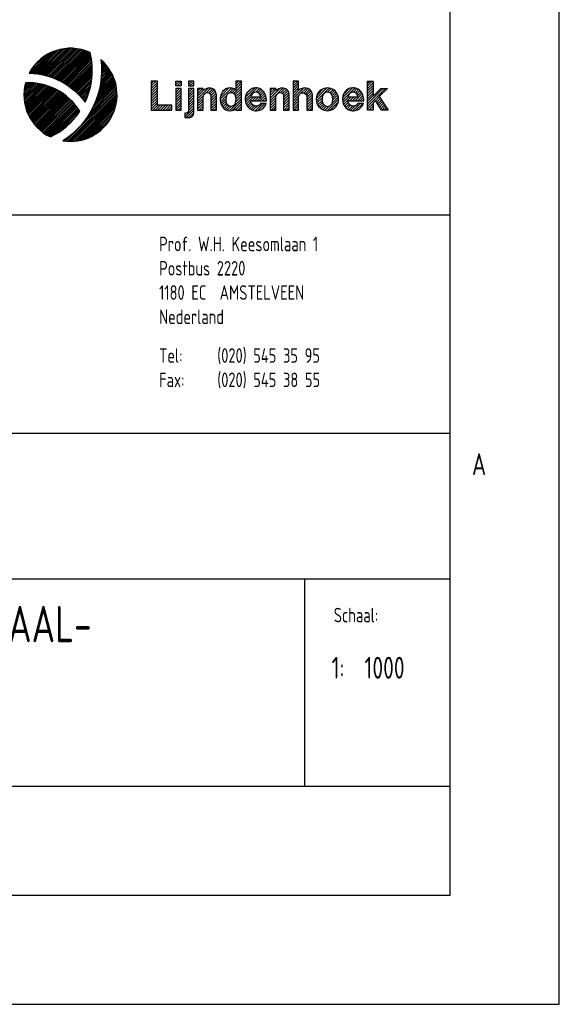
# Model space of a CAD drawing. Extents: x 0 to 1189000, y 0 to 841000.
# Tile 17 of 20: x 1114838 to 1189000, y 0 to 135330. Entities that reach past the tile are written whole.
import ezdxf
from ezdxf.enums import TextEntityAlignment as Align

# ---------------------------------------------------------------- set-up
doc = ezdxf.new("R2010")
doc.units = 0
doc.header["$LTSCALE"] = 10000
doc.header["$MEASUREMENT"] = 0
doc.layers.get('0').update_dxf_attribs({"linetype": 'CONTINUOUS'})
for name, color, linetype in [('101', 7, 'CONTINUOUS'), ('102', 2, 'CONTINUOUS'), ('103', 4, 'CONTINUOUS'), ('_T193299$0$101', 7, 'CONTINUOUS'), ('_T193299$0$102', 2, 'CONTINUOUS'), ('_T193299$0$103', 4, 'CONTINUOUS')]:
    doc.layers.add(name, color=color, linetype=linetype)
doc.styles.add('_T193299$0$ISO', font='ISO', dxfattribs={"width": 0.8})
doc.styles.add('ISO', font='ISO', dxfattribs={"width": 0.8})

# ---------------------------------------------------------------- blocks, each defined once
blk = doc.blocks.new('SHEET_A0')
at = {"layer": '101'}
blk.add_lwpolyline([(0, 0), (1189, 0), (1189, 841), (0, 841)], close=True, dxfattribs=at)
at = {"layer": '103'}
blk.add_lwpolyline([(15, 15), (1174, 15), (1174, 816), (15, 816)], close=True, dxfattribs=at)
at = {"layer": '101', "style": 'ISO', "width": 0.8}
for p in [(1046, 214.2), (1046, 204.2), (1046, 194.2), (1046, 184.2), (1046, 174.2), (1046, 164.2)]:
    blk.add_attdef('DATUM', text='', height=2.5, dxfattribs=at).set_placement(p, align=Align.CENTER)
blk.add_attdef('NAAM', (1039.21, 19.42), '', height=2.5, dxfattribs=at)
at = {"layer": '102', "style": 'ISO', "width": 0.8}
blk.add_text('A', height=3, dxfattribs=at).set_placement((1177, 72.75))
for tag, height, p in [('DOS_NR', 3.5, (80, 809.25)), ('REV.', 2.5, (1030, 214.2)), ('REV.', 2.5, (1030, 204.2)), ('REV.', 2.5, (1030, 194.2)), ('REV.', 2.5, (1030, 184.2)), ('REV.', 2.5, (1030, 174.2)), ('REV.', 2.5, (1030, 164.2))]:
    blk.add_attdef(tag, text='', height=height, dxfattribs=at).set_placement(p, align=Align.CENTER)
for tag, p, height in [('OMSCHRIJVING', (1060, 214.2), 2.5), ('OMSCHRIJVING', (1060, 204.2), 2.5), ('OMSCHRIJVING', (1060, 194.2), 2.5), ('OMSCHRIJVING', (1060, 184.2), 2.5), ('OMSCHRIJVING', (1060, 174.2), 2.5), ('OMSCHRIJVING', (1060, 164.2), 2.5), ('SCHAAL', (1162.23, 44.76), 3)]:
    blk.add_attdef(tag, p, '', height=height, dxfattribs=at)
at = {"layer": '103', "style": 'ISO', "width": 0.8}
for tag, p in [('ONDERDEEL', (1053.97, 49.76)), ('ONDERDEEL', (1053.97, 41.26)), ('ONDERDEEL', (1053.97, 32.76)), ('TEKENINGNUMMER', (1078.12, 19.42))]:
    blk.add_attdef(tag, p, '', height=5, dxfattribs=at)
blk = doc.blocks.new('_T193299', base_point=(1174, 15))
at = {"layer": '_T193299$0$101'}
for p, q in [((1132.92, 126.23), (1133.59, 126.9)), ((1132.92, 126.58), (1133.24, 126.9)), ((1132.92, 125.87), (1133.76, 126.71)), ((1132.92, 125.52), (1133.76, 126.36)), ((1132.92, 125.16), (1133.76, 126)), ((1136.28, 126.4), (1136.78, 126.9)), ((1136.28, 126.76), (1136.42, 126.9)), ((1136.28, 125.7), (1136.44, 125.86)), ((1136.28, 125.34), (1136.8, 125.86)), ((1136.47, 126.24), (1137.02, 126.79)), ((1136.82, 126.24), (1137.02, 126.44)), ((1138.03, 126.39), (1138.55, 126.9)), ((1138.03, 126.74), (1138.19, 126.9)), ((1138.03, 125.33), (1138.57, 125.86)), ((1138.03, 125.68), (1138.21, 125.86)), ((1138.24, 126.24), (1138.76, 126.76)), ((1138.59, 126.24), (1138.76, 126.41)), ((1139.28, 124.45), (1140.75, 125.93)), ((1139.28, 125.16), (1139.98, 125.87)), ((1139.28, 125.51), (1139.63, 125.87)), ((1140.43, 125.25), (1141.11, 125.93)), ((1143.95, 125.94), (1142.4, 124.39)), ((1142.44, 124.78), (1143.6, 125.95)), ((1143.61, 125.25), (1144.22, 125.86)), ((1144.25, 125.18), (1145.3, 126.23)), ((1145.3, 125.88), (1144.42, 125)), ((1144.91, 126.9), (1144.55, 126.54)), ((1144.55, 126.19), (1145.27, 126.9)), ((1144.55, 126.9), (1144.56, 126.9)), ((1145.3, 126.59), (1144.55, 125.84)), ((1145.84, 124.29), (1147.49, 125.95)), ((1145.85, 124.66), (1147.15, 125.96)), ((1147.27, 125.37), (1147.78, 125.88)), ((1149.28, 124.2), (1151.02, 125.94)), ((1149.28, 124.55), (1150.63, 125.91)), ((1149.28, 125.26), (1149.89, 125.87)), ((1149.28, 125.61), (1149.53, 125.87)), ((1150.73, 125.29), (1151.3, 125.87)), ((1152.4, 126.61), (1152.69, 126.9)), ((1152.4, 126.25), (1153.05, 126.9)), ((1152.4, 125.9), (1153.16, 126.66)), ((1152.4, 125.55), (1153.16, 126.31)), ((1152.4, 125.19), (1153.16, 125.95)), ((1152.4, 124.49), (1153.84, 125.93)), ((1153.45, 125.18), (1154.2, 125.94)), ((1153.87, 125.25), (1154.48, 125.86)), ((1155.6, 124.51), (1157.05, 125.95)), ((1155.61, 124.17), (1157.38, 125.94)), ((1155.7, 124.96), (1156.6, 125.86)), ((1157.16, 125.36), (1157.66, 125.86)), ((1159.2, 124.58), (1160.59, 125.96)), ((1159.2, 124.22), (1160.92, 125.94)), ((1159.32, 125.05), (1160.14, 125.87)), ((1162.64, 126.59), (1162.95, 126.9)), ((1162.64, 126.24), (1163.3, 126.9)), ((1162.64, 125.89), (1163.4, 126.65)), ((1162.64, 125.53), (1163.4, 126.3)), ((1162.64, 125.18), (1163.4, 125.95)), ((1162.64, 123.77), (1164.74, 125.87)), ((1162.64, 123.41), (1165.1, 125.87)), ((1132.92, 124.81), (1133.76, 125.65)), ((1132.92, 124.46), (1133.76, 125.3)), ((1132.92, 124.1), (1133.76, 124.94)), ((1132.92, 123.75), (1133.76, 124.59)), ((1136.28, 124.99), (1137.02, 125.73)), ((1136.28, 124.64), (1137.02, 125.37)), ((1136.28, 124.28), (1137.02, 125.02)), ((1136.28, 123.93), (1137.02, 124.67)), ((1138.03, 124.97), (1138.76, 125.7)), ((1138.03, 124.62), (1138.76, 125.35)), ((1138.03, 124.27), (1138.76, 125)), ((1138.03, 123.91), (1138.76, 124.64)), ((1139.28, 124.81), (1140.11, 125.64)), ((1139.28, 124.1), (1140.1, 124.92)), ((1139.28, 123.75), (1140.05, 124.52)), ((1140.81, 125.27), (1141.37, 125.84)), ((1141.01, 125.13), (1141.58, 125.69)), ((1141.11, 124.87), (1141.74, 125.5)), ((1141.11, 124.52), (1141.85, 125.25)), ((1141.11, 124.17), (1141.88, 124.93)), ((1141.11, 123.82), (1141.88, 124.58)), ((1142.42, 124.06), (1143.27, 124.91)), ((1142.65, 125.35), (1143.06, 125.76)), ((1144.45, 125.74), (1144, 125.29)), ((1144.52, 124.74), (1145.3, 125.52)), ((1144.54, 124.05), (1145.3, 124.82)), ((1145.3, 125.17), (1144.57, 124.44)), ((1145.89, 123.99), (1146.62, 124.73)), ((1145.98, 123.73), (1146.98, 124.73)), ((1146.03, 125.19), (1146.65, 125.81)), ((1146.79, 124.18), (1147.33, 124.73)), ((1147.14, 124.18), (1147.69, 124.73)), ((1147.5, 124.18), (1148.53, 125.22)), ((1147.56, 125.31), (1148.02, 125.76)), ((1147.77, 125.16), (1148.22, 125.61)), ((1147.85, 124.18), (1148.64, 124.97)), ((1147.9, 124.94), (1148.39, 125.43)), ((1148.2, 124.18), (1148.71, 124.69)), ((1149.28, 124.9), (1150.05, 125.68)), ((1149.28, 123.84), (1150.05, 124.61)), ((1150.97, 125.18), (1151.53, 125.74)), ((1151.1, 124.96), (1151.7, 125.56)), ((1151.11, 124.62), (1151.82, 125.33)), ((1151.11, 124.27), (1151.88, 125.03)), ((1151.11, 123.91), (1151.88, 124.68)), ((1152.4, 124.84), (1153.19, 125.63)), ((1152.4, 124.13), (1153.26, 125)), ((1152.4, 123.78), (1153.16, 124.54)), ((1154.11, 125.14), (1154.7, 125.73)), ((1154.26, 124.94), (1154.87, 125.55)), ((1154.32, 124.64), (1155, 125.32)), ((1154.32, 124.29), (1155.08, 125.04)), ((1154.32, 123.93), (1155.09, 124.7)), ((1155.68, 123.88), (1156.41, 124.61)), ((1157.44, 125.29), (1157.9, 125.75)), ((1157.64, 125.14), (1158.11, 125.61)), ((1157.78, 124.92), (1158.29, 125.43)), ((1157.78, 123.86), (1158.64, 124.72)), ((1157.86, 124.65), (1158.44, 125.23)), ((1157.88, 124.31), (1158.56, 124.99)), ((1159.26, 123.93), (1160.06, 124.73)), ((1159.36, 123.67), (1160.41, 124.73)), ((1160.22, 124.18), (1160.77, 124.73)), ((1160.58, 124.18), (1161.12, 124.73)), ((1160.7, 125.37), (1161.19, 125.86)), ((1160.93, 124.18), (1161.92, 125.17)), ((1160.97, 125.29), (1161.42, 125.73)), ((1161.16, 125.12), (1161.62, 125.58)), ((1161.28, 124.88), (1161.79, 125.39)), ((1161.29, 124.18), (1162.02, 124.92)), ((1161.64, 124.18), (1162.08, 124.63)), ((1162.64, 124.83), (1163.4, 125.59)), ((1162.64, 124.47), (1163.4, 125.24)), ((1162.64, 124.12), (1163.4, 124.89)), ((1163.77, 124.19), (1164.29, 124.71)), ((1132.92, 123.4), (1133.76, 124.24)), ((1132.92, 123.04), (1133.76, 123.88)), ((1133.13, 122.9), (1133.81, 123.58)), ((1133.48, 122.9), (1134.16, 123.58)), ((1133.84, 122.9), (1134.52, 123.58)), ((1134.19, 122.9), (1134.87, 123.58)), ((1134.54, 122.9), (1135.22, 123.58)), ((1134.9, 122.9), (1135.58, 123.58)), ((1135.25, 122.9), (1135.76, 123.41)), ((1136.28, 123.57), (1137.02, 124.31)), ((1136.28, 123.22), (1137.02, 123.96)), ((1136.31, 122.9), (1137.02, 123.61)), ((1136.67, 122.9), (1137.02, 123.25)), ((1137.52, 121.99), (1138.76, 123.23)), ((1138.03, 123.56), (1138.76, 124.29)), ((1138.03, 123.21), (1138.76, 123.94)), ((1138.03, 122.85), (1138.76, 123.58)), ((1139.28, 123.39), (1140.05, 124.16)), ((1139.28, 123.04), (1140.05, 123.81)), ((1139.49, 122.9), (1140.05, 123.46)), ((1141.11, 123.46), (1141.88, 124.23)), ((1141.88, 123.87), (1141.11, 123.11)), ((1141.88, 123.52), (1141.29, 122.93)), ((1141.88, 123.16), (1141.62, 122.9)), ((1143.17, 124.45), (1142.49, 123.78)), ((1142.59, 123.53), (1143.18, 124.11)), ((1143.26, 123.84), (1142.73, 123.31)), ((1142.91, 123.13), (1143.41, 123.63)), ((1143.63, 123.5), (1143.11, 122.98)), ((1143.36, 122.88), (1143.94, 123.46)), ((1143.66, 122.82), (1145.3, 124.46)), ((1144.04, 122.85), (1145.3, 124.11)), ((1144.55, 123), (1145.3, 123.76)), ((1144.8, 122.9), (1145.3, 123.4)), ((1146.1, 123.5), (1146.63, 124.02)), ((1146.25, 123.3), (1146.74, 123.78)), ((1146.44, 123.12), (1146.91, 123.6)), ((1146.65, 122.98), (1147.15, 123.48)), ((1146.9, 122.88), (1147.47, 123.45)), ((1147.19, 122.82), (1148.19, 123.82)), ((1147.56, 122.83), (1148.55, 123.82)), ((1148.13, 123.05), (1148.55, 123.47)), ((1148.56, 124.18), (1148.75, 124.38)), ((1149.28, 123.49), (1150.05, 124.26)), ((1149.28, 123.13), (1150.05, 123.91)), ((1149.4, 122.9), (1150.05, 123.55)), ((1149.75, 122.9), (1150.05, 123.2)), ((1151.11, 123.56), (1151.88, 124.32)), ((1151.11, 123.2), (1151.88, 123.97)), ((1151.17, 122.9), (1151.88, 123.62)), ((1151.52, 122.9), (1151.88, 123.26)), ((1152.4, 123.43), (1153.16, 124.19)), ((1152.4, 123.07), (1153.16, 123.83)), ((1152.58, 122.9), (1153.16, 123.48)), ((1154.32, 123.58), (1155.09, 124.35)), ((1154.32, 123.22), (1155.09, 123.99)), ((1154.35, 122.9), (1155.09, 123.64)), ((1154.7, 122.9), (1155.09, 123.29)), ((1155.78, 123.63), (1156.4, 124.24)), ((1155.92, 123.41), (1156.46, 123.95)), ((1156.09, 123.23), (1156.57, 123.71)), ((1156.29, 123.07), (1156.74, 123.53)), ((1156.51, 122.95), (1156.99, 123.43)), ((1156.78, 122.86), (1157.37, 123.45)), ((1157.09, 122.82), (1158.67, 124.4)), ((1157.48, 122.86), (1158.63, 124)), ((1159.49, 123.45), (1160, 123.96)), ((1159.65, 123.26), (1160.13, 123.73)), ((1159.84, 123.09), (1160.32, 123.57)), ((1160.06, 122.96), (1160.57, 123.46)), ((1160.32, 122.86), (1160.93, 123.47)), ((1160.62, 122.81), (1161.63, 123.82)), ((1161.01, 122.85), (1161.98, 123.82)), ((1161.99, 124.18), (1162.12, 124.31)), ((1162.64, 123.06), (1163.4, 123.83)), ((1162.83, 122.9), (1163.4, 123.47)), ((1163.9, 123.97), (1164.43, 124.5)), ((1164.04, 123.75), (1164.57, 124.29)), ((1164.17, 123.54), (1164.71, 124.07)), ((1164.31, 123.32), (1164.85, 123.86)), ((1164.44, 123.1), (1164.99, 123.65)), ((1164.6, 122.9), (1165.13, 123.44)), ((1164.96, 122.9), (1165.27, 123.22)), ((1135.61, 122.9), (1135.76, 123.05)), ((1137.52, 122.34), (1137.68, 122.5)), ((1137.76, 121.88), (1138.76, 122.88)), ((1138.12, 121.88), (1138.76, 122.52)), ((1139.85, 122.9), (1140.05, 123.1)), ((1145.16, 122.9), (1145.3, 123.05)), ((1145.16, 122.9), (1145.3, 123.05)), ((1151.87, 122.9), (1151.88, 122.91)), ((1152.93, 122.9), (1153.16, 123.13)), ((1155.06, 122.9), (1155.09, 122.93)), ((1163.19, 122.9), (1163.4, 123.12)), ((1165.31, 122.9), (1165.42, 123.01))]:
    blk.add_line(p, q, dxfattribs=at)
at = {"layer": '_T193299$0$101', "linetype": 'BYBLOCK'}
for points in [[(1132.92, 122.9), (1135.76, 122.9), (1135.76, 123.58), (1133.76, 123.58), (1133.76, 126.9), (1132.92, 126.9)], [(1136.28, 126.24), (1136.28, 126.9), (1137.02, 126.9), (1137.02, 126.24)], [(1136.28, 125.86), (1136.28, 122.9), (1137.02, 122.9), (1137.02, 125.86)], [(1138.03, 126.9), (1138.03, 126.24), (1138.76, 126.24), (1138.76, 126.9)], [(1163.4, 126.9), (1163.4, 124.8), (1164.45, 125.87), (1165.39, 125.87), (1164.26, 124.76), (1165.49, 122.9), (1164.57, 122.9), (1163.74, 124.23), (1163.4, 123.91), (1163.4, 122.9), (1162.64, 122.9), (1162.64, 126.9)]]:
    blk.add_lwpolyline(points, close=True, dxfattribs=at)
for points in [[(1138.03, 122.8, -0.414214), (1137.73, 122.5), (1137.52, 122.5), (1137.52, 121.88), (1138.13, 121.88, 0.414214), (1138.76, 122.51), (1138.76, 125.86), (1138.03, 125.86)], [(1141.88, 122.9), (1141.88, 125.01, 0.416668), (1140.93, 125.94, 0.189451), (1140.05, 125.59), (1140.05, 125.87), (1139.28, 125.87), (1139.28, 122.9), (1140.05, 122.9), (1140.05, 124.68, -0.37922), (1140.6, 125.3, -0.451305), (1141.11, 124.84), (1141.11, 122.9)], [(1145.3, 122.9), (1145.3, 126.9), (1144.55, 126.9), (1144.55, 125.66, 0.495503), (1142.57, 125.19, 0.210604), (1142.56, 123.59, 0.490342), (1144.55, 123.09), (1144.55, 122.9)], [(1146.6, 124.18), (1148.76, 124.18, 0.090451), (1148.62, 125.02, 0.624143), (1146.1, 125.31, 0.3191), (1146.19, 123.37, 0.599863), (1148.72, 123.82), (1147.94, 123.82, -0.218164), (1147.55, 123.47, -0.474648)], [(1151.88, 122.9), (1151.88, 125.01, 0.416668), (1150.93, 125.94, 0.189451), (1150.05, 125.59), (1150.05, 125.87), (1149.28, 125.87), (1149.28, 122.9), (1150.05, 122.9), (1150.05, 124.68, -0.37922), (1150.6, 125.3, -0.451305), (1151.11, 124.84), (1151.11, 122.9)], [(1153.16, 126.9), (1152.4, 126.9), (1152.4, 122.9), (1153.16, 122.9), (1153.16, 124.56, -0.070055), (1153.2, 124.86, -0.869069), (1154.32, 124.7), (1154.32, 122.9), (1155.09, 122.9), (1155.09, 124.89, 0.152909), (1154.89, 125.52, 0.200432), (1154.25, 125.93, 0.233773), (1153.16, 125.6)], [(1155.69, 123.83, 0.704854), (1158.58, 123.83, 0.173121), (1158.58, 124.94, 0.704854), (1155.69, 124.94, 0.173121)], [(1159.96, 124.18), (1162.12, 124.18, 0.090451), (1161.98, 125.02, 0.624143), (1159.46, 125.31, 0.3191), (1159.55, 123.37, 0.599863), (1162.08, 123.82), (1161.3, 123.82, -0.218164), (1160.91, 123.47, -0.474648)], [(1143.26, 124.88, 0.166496), (1143.23, 123.93, 0.735157), (1144.5, 123.92, 0.167256), (1144.48, 124.87, 0.693215)], [(1147.94, 124.73, 0.590952), (1146.96, 125.27, 0.218728), (1146.6, 124.73)], [(1156.51, 123.82, 0.649813), (1157.76, 123.82, 0.212258), (1157.76, 124.96, 0.649813), (1156.51, 124.96, 0.212258)], [(1161.3, 124.73, 0.590952), (1160.32, 125.27, 0.218728), (1159.96, 124.73)]]:
    blk.add_lwpolyline(points, format="xyb", close=True, dxfattribs=at)
at = {"layer": '_T193299$0$102'}
for p, q in [((1120.75, 131.31), (1117.31, 127.87)), ((1121.01, 131.35), (1117.51, 127.84)), ((1121.27, 131.37), (1117.7, 127.81)), ((1121.51, 131.39), (1117.89, 127.77)), ((1121.74, 131.4), (1118.08, 127.73)), ((1121.97, 131.4), (1118.26, 127.69)), ((1122.19, 131.39), (1118.44, 127.64)), ((1122.4, 131.37), (1118.62, 127.6)), ((1122.6, 131.35), (1118.8, 127.54)), ((1122.8, 131.32), (1118.97, 127.49)), ((1122.99, 131.29), (1119.14, 127.43)), ((1119.1, 130.8), (1116.26, 127.95)), ((1118.63, 130.55), (1116.26, 128.18)), ((1119.5, 130.96), (1116.48, 127.95)), ((1119.85, 131.09), (1116.7, 127.93)), ((1117.97, 130.11), (1116.7, 128.84)), ((1120.17, 131.18), (1116.9, 127.92)), ((1120.47, 131.25), (1117.11, 127.89)), ((1123.18, 131.25), (1119.3, 127.37)), ((1123.36, 131.21), (1119.47, 127.31)), ((1123.54, 131.16), (1119.63, 127.25)), ((1123.72, 131.11), (1119.79, 127.18)), ((1123.89, 131.05), (1119.95, 127.11)), ((1124.06, 130.99), (1120.1, 127.04)), ((1124.22, 130.93), (1120.26, 126.97)), ((1124.38, 130.86), (1120.41, 126.89)), ((1124.53, 130.79), (1120.56, 126.82)), ((1124.57, 130.61), (1120.7, 126.74)), ((1124.61, 130.42), (1120.85, 126.65)), ((1124.65, 130.23), (1120.99, 126.57)), ((1124.68, 130.04), (1121.13, 126.48)), ((1124.71, 129.84), (1121.27, 126.4)), ((1124.74, 129.64), (1121.4, 126.31)), ((1124.76, 129.44), (1121.54, 126.21)), ((1124.78, 129.23), (1121.67, 126.12)), ((1124.8, 129.02), (1121.8, 126.02)), ((1124.81, 128.81), (1121.93, 125.92)), ((1124.82, 128.59), (1122.05, 125.83)), ((1126.04, 129.81), (1126.01, 129.78)), ((1126.16, 129.7), (1126.04, 129.58)), ((1126.27, 129.59), (1126.05, 129.37)), ((1126.39, 129.48), (1126.07, 129.16)), ((1127.1, 128.61), (1126.07, 127.58)), ((1126.5, 129.36), (1126.08, 128.95)), ((1127.01, 128.74), (1126.08, 127.82)), ((1126.61, 129.24), (1126.09, 128.73)), ((1126.91, 128.87), (1126.09, 128.05)), ((1126.71, 129.12), (1126.1, 128.51)), ((1126.81, 129), (1126.1, 128.28)), ((1124.82, 128.36), (1122.18, 125.72)), ((1124.81, 128.13), (1122.3, 125.62)), ((1124.81, 127.9), (1122.42, 125.51)), ((1124.79, 127.66), (1122.54, 125.41)), ((1124.77, 127.41), (1122.66, 125.3)), ((1127.8, 127.27), (1125.61, 125.08)), ((1127.74, 127.43), (1125.7, 125.4)), ((1127.67, 127.59), (1125.78, 125.7)), ((1127.6, 127.75), (1125.85, 126)), ((1127.52, 127.9), (1125.9, 126.28)), ((1127.52, 127.9), (1125.9, 126.28)), ((1127.44, 128.05), (1125.95, 126.55)), ((1127.36, 128.19), (1125.99, 126.82)), ((1127.28, 128.33), (1126.02, 127.08)), ((1127.19, 128.47), (1126.05, 127.33)), ((1116.97, 126.62), (1115.41, 125.07)), ((1116.76, 126.64), (1115.42, 125.3)), ((1117.17, 126.6), (1115.42, 124.84)), ((1117.36, 126.57), (1115.43, 124.63)), ((1116.55, 126.66), (1115.44, 125.54)), ((1117.56, 126.53), (1115.44, 124.42)), ((1116.34, 126.67), (1115.46, 125.8)), ((1117.75, 126.49), (1115.46, 124.21)), ((1117.93, 126.45), (1115.49, 124.01)), ((1116.12, 126.68), (1115.5, 126.06)), ((1118.11, 126.41), (1115.52, 123.82)), ((1115.89, 126.68), (1115.56, 126.34)), ((1118.29, 126.36), (1115.56, 123.63)), ((1118.46, 126.31), (1115.6, 123.45)), ((1115.66, 126.67), (1115.63, 126.64)), ((1118.64, 126.25), (1115.65, 123.27)), ((1118.8, 126.19), (1115.7, 123.09)), ((1118.97, 126.13), (1115.76, 122.92)), ((1119.13, 126.07), (1115.82, 122.76)), ((1119.29, 126), (1115.88, 122.59)), ((1119.45, 125.94), (1115.95, 122.43)), ((1119.6, 125.86), (1116.02, 122.28)), ((1124.74, 127.16), (1122.77, 125.19)), ((1124.71, 126.89), (1122.89, 125.07)), ((1124.66, 126.63), (1123, 124.96)), ((1124.61, 126.35), (1123.11, 124.84)), ((1124.55, 126.06), (1123.21, 124.72)), ((1128.14, 126.02), (1124.24, 122.13)), ((1128.1, 126.22), (1124.6, 122.71)), ((1128.06, 126.4), (1124.86, 123.2)), ((1128.02, 126.58), (1125.07, 123.63)), ((1127.97, 126.76), (1125.24, 124.03)), ((1127.92, 126.94), (1125.38, 124.4)), ((1127.86, 127.11), (1125.51, 124.75)), ((1119.76, 125.79), (1116.09, 122.13)), ((1119.91, 125.71), (1116.17, 121.98)), ((1120.05, 125.63), (1116.25, 121.83)), ((1120.2, 125.55), (1116.33, 121.69)), ((1120.34, 125.47), (1116.42, 121.55)), ((1120.48, 125.38), (1116.51, 121.41)), ((1120.62, 125.29), (1116.6, 121.28)), ((1120.75, 125.2), (1116.7, 121.15)), ((1120.88, 125.11), (1116.8, 121.02)), ((1121.01, 125.01), (1116.9, 120.9)), ((1121.14, 124.91), (1117, 120.77)), ((1121.27, 124.81), (1117.11, 120.66)), ((1121.39, 124.71), (1117.22, 120.54)), ((1121.52, 124.61), (1117.33, 120.43)), ((1128.19, 125.62), (1121.19, 118.62)), ((1128.21, 125.41), (1121.4, 118.61)), ((1128.22, 125.2), (1121.61, 118.6)), ((1128.22, 124.97), (1121.84, 118.59)), ((1128.21, 124.74), (1122.07, 118.6)), ((1128.2, 124.5), (1122.31, 118.61)), ((1124.47, 125.75), (1123.32, 124.6)), ((1124.38, 125.44), (1123.42, 124.48)), ((1124.28, 125.1), (1123.53, 124.35)), ((1124.15, 124.75), (1123.63, 124.23)), ((1128.16, 125.83), (1123.68, 121.34)), ((1121.63, 124.5), (1117.45, 120.31)), ((1121.75, 124.39), (1117.57, 120.21)), ((1121.87, 124.28), (1117.69, 120.1)), ((1121.98, 124.17), (1117.81, 120)), ((1122.09, 124.05), (1117.94, 119.9)), ((1122.2, 123.93), (1118.07, 119.8)), ((1122.31, 123.82), (1118.2, 119.71)), ((1122.41, 123.69), (1118.34, 119.62)), ((1122.51, 123.57), (1118.48, 119.53)), ((1122.61, 123.44), (1118.62, 119.45)), ((1122.71, 123.32), (1118.76, 119.37)), ((1122.81, 123.18), (1118.91, 119.29)), ((1128.18, 124.25), (1122.56, 118.64)), ((1128.14, 123.99), (1122.82, 118.67)), ((1128.09, 123.71), (1123.1, 118.72)), ((1128.02, 123.42), (1123.39, 118.79)), ((1123.99, 124.37), (1123.72, 124.1)), ((1122.9, 123.05), (1119.06, 119.22)), ((1122.99, 122.92), (1119.52, 119.45)), ((1123.08, 122.78), (1120.08, 119.77)), ((1122.72, 122.19), (1120.82, 120.29)), ((1127.93, 123.11), (1123.71, 118.88)), ((1127.82, 122.76), (1124.05, 119)), ((1127.66, 122.38), (1124.43, 119.15)), ((1127.44, 121.93), (1124.88, 119.37)), ((1125.47, 119.74), (1127.07, 121.34)), ((1121.67, 119.33), (1120.99, 118.65)), ((1120.88, 118.77), (1120.79, 118.68)), ((1024, 78.5), (1174, 78.5)), ((1024, 58.5), (1174, 58.5)), ((1154, 58.5), (1154, 30)), ((1024, 30), (1174, 30))]:
    blk.add_line(p, q, dxfattribs=at)
for points in [[(1123.82, 123.98, 0.173294), (1124.53, 130.8, 0.401497), (1116.14, 127.96, -0.236116)], [(1120.75, 118.68, 0.758743), (1126, 129.84, -0.291699)], [(1123.11, 122.74, 0.270172), (1115.64, 126.67, 0.362711), (1119.07, 119.21, 0.133897)]]:
    blk.add_lwpolyline(points, format="xyb", close=True, dxfattribs=at)
at = {"layer": '_T193299$0$103'}
for p, q in [((1024, 108.5), (1174, 108.5)), ((1024, 78.5), (1174, 78.5))]:
    blk.add_line(p, q, dxfattribs=at)
at = {"layer": '_T193299$0$101', "style": '_T193299$0$ISO', "width": 0.8}
for s, p in [('Prof. W.H. Keesomlaan 1', (1134, 103.5)), ('Postbus 2220', (1134, 100.17)), ('1180 EC  AMSTELVEEN', (1134, 96.83)), ('Nederland', (1134, 93.5)), ('Tel:', (1134, 88.17)), ('(020) 545 35 95', (1142, 88.17)), ('Fax:', (1134, 84.83)), ('(020) 545 38 55', (1142, 84.83)), ('Schaal:', (1158, 52.5))]:
    blk.add_text(s, height=2, dxfattribs=at).set_placement(p)
at = {"layer": '_T193299$0$102', "style": '_T193299$0$ISO', "width": 0.8}
blk.add_text('1:', height=3, dxfattribs=at).set_placement((1157.7, 44.76))

msp = doc.modelspace()

# ---------------------------------------------------------------- block references
ref = msp.add_blockref('SHEET_A0', (0, 0), dxfattribs=dict(xscale=1000, yscale=1000, zscale=1000))
ref.add_attrib('ONDERDEEL', 'HORIZONTAAL- EN VERTICAAL-', (1053971.72561, 49764.76482), dxfattribs={"layer": '103', "height": 5000, "style": 'ISO', "width": 0.8})
ref.add_attrib('SCHAAL', '1000', (1162229.59775, 44762.79104), dxfattribs={"layer": '102', "height": 3000, "style": 'ISO', "width": 0.8})
at = {"xscale": 1000, "yscale": 1000, "zscale": 1000}
msp.add_blockref('_T193299', (1174000, 15000), dxfattribs=at)

doc.saveas('drawing.dxf')
